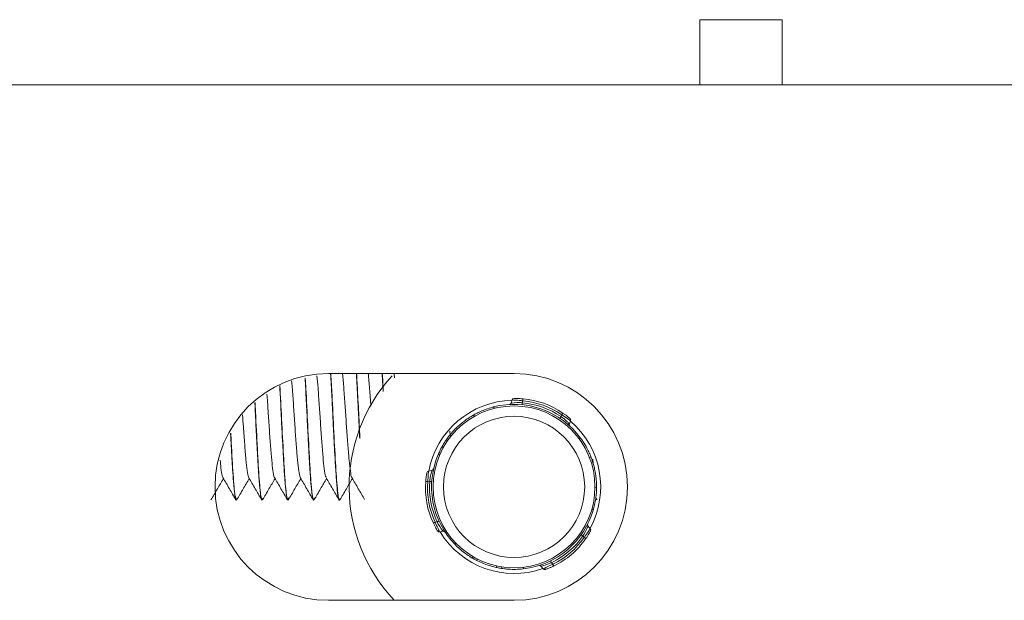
# Model space of a CAD drawing. Header units: millimetres. Extents: x -480 to 1549, y -2911 to -293.
# Tile 39 of 106: x 761 to 809, y -2129 to -2100. Entities that reach past the tile are written whole.
import ezdxf

# ---------------------------------------------------------------- set-up
doc = ezdxf.new("R2010")
doc.units = ezdxf.units.MM

msp = doc.modelspace()

# ---------------------------------------------------------------- linework, layer by layer
at = {"color": 7, "linetype": 'Continuous', "lineweight": 15}
for p, q in [((793.842, -2103.541), (793.842, -2100.39)), ((793.842, -2100.39), (797.842, -2100.39)), ((797.842, -2103.541), (797.842, -2100.39)), ((907.842, -2103.541), (757.842, -2103.541)), ((784.842, -2117.541), (775.842, -2117.541)), ((779.043, -2117.754), (779.024, -2117.541)), ((784.753, -2118.824), (784.698, -2118.978)), ((785.236, -2118.96), (785.267, -2118.872)), ((782.868, -2119.562), (782.919, -2119.621)), ((787.119, -2119.632), (787.064, -2119.715)), ((787.119, -2119.632), (787.151, -2119.544)), ((787.524, -2119.986), (787.579, -2119.832)), ((781.725, -2120.533), (781.776, -2120.593)), ((781.747, -2120.531), (781.733, -2120.342)), ((788.572, -2121.596), (788.495, -2121.61)), ((788.664, -2121.692), (788.677, -2121.907)), ((780.855, -2122.246), (780.694, -2122.275)), ((780.75, -2122.773), (780.659, -2122.79)), ((788.842, -2123.071), (788.765, -2123.085)), ((771.371, -2123.689), (771.381, -2123.689)), ((772.621, -2123.689), (772.631, -2123.689)), ((773.871, -2123.689), (773.881, -2123.689)), ((775.121, -2123.689), (775.131, -2123.689)), ((776.371, -2123.689), (776.381, -2123.689)), ((788.803, -2123.585), (788.853, -2123.672)), ((788.853, -2123.63), (788.871, -2123.656)), ((781.111, -2124.74), (781.019, -2124.757)), ((781.234, -2125.226), (781.395, -2125.196)), ((788.098, -2125.364), (788.179, -2125.422)), ((788.538, -2125.073), (788.432, -2124.948)), ((788.179, -2125.422), (788.24, -2125.494)), ((782.815, -2126.49), (782.842, -2126.416)), ((783.038, -2126.611), (783.064, -2126.538)), ((786.655, -2126.718), (786.716, -2126.789)), ((784.005, -2126.874), (783.979, -2126.947)), ((784.228, -2126.994), (784.254, -2126.92)), ((786.146, -2126.891), (786.252, -2127.016)), ((775.842, -2128.541), (784.842, -2128.541))]:
    msp.add_line(p, q, dxfattribs=at)
at = {"color": 8, "linetype": 'Continuous', "lineweight": 15}
for p, q in [((783.845, -2119.167), (783.9, -2119.232)), ((788.065, -2120.672), (787.981, -2120.687)), ((781.179, -2121.434), (781.234, -2121.499)), ((788.695, -2124.115), (788.611, -2124.13)), ((781.985, -2125.841), (782.014, -2125.76)), ((785.282, -2127.017), (785.31, -2126.936))]:
    msp.add_line(p, q, dxfattribs=at)
at = {"color": 8, "linetype": 'Continuous', "lineweight": 15, "flags": 128}
for points in [[(784.704, -2118.981), (784.701, -2118.981), (784.747, -2118.975), (784.841, -2118.966), (784.98, -2118.958), (785.154, -2118.957), (785.235, -2118.96), (785.236, -2118.96), (785.236, -2118.96)], [(787.573, -2119.83), (787.573, -2119.83), (787.533, -2119.801), (787.456, -2119.745), (787.342, -2119.667), (787.2, -2119.574), (787.151, -2119.544), (787.151, -2119.544), (787.151, -2119.544)], [(780.695, -2122.281), (780.695, -2122.281), (780.69, -2122.33), (780.68, -2122.425), (780.669, -2122.563), (780.66, -2122.732), (780.659, -2122.79), (780.659, -2122.79), (780.659, -2122.79)], [(781.394, -2125.19), (781.396, -2125.193), (781.368, -2125.156), (781.313, -2125.079), (781.237, -2124.962), (781.149, -2124.813), (781.111, -2124.74), (781.111, -2124.74), (781.111, -2124.74)], [(788.427, -2124.952), (788.428, -2124.949), (788.41, -2124.992), (788.371, -2125.077), (788.308, -2125.202), (788.223, -2125.353), (788.179, -2125.422), (788.179, -2125.422), (788.179, -2125.422)], [(786.257, -2127.012), (786.257, -2127.012), (786.302, -2126.992), (786.389, -2126.953), (786.514, -2126.893), (786.664, -2126.817), (786.716, -2126.789), (786.716, -2126.789), (786.716, -2126.789)]]:
    msp.add_lwpolyline(points, dxfattribs=at)
at = {"color": 7, "linetype": 'Continuous', "lineweight": 15, "flags": 128}
for points in [[(785.226, -2119.059), (785.226, -2119.057), (785.227, -2119.052), (785.228, -2119.043), (785.229, -2119.03), (785.23, -2119.015), (785.232, -2118.998), (785.234, -2118.979), (785.236, -2118.96)], [(785.267, -2118.872), (785.269, -2118.852), (785.27, -2118.834), (785.272, -2118.816), (785.273, -2118.801), (785.274, -2118.789), (785.275, -2118.78), (785.275, -2118.774), (785.275, -2118.772)], [(787.151, -2119.544), (787.162, -2119.528), (787.172, -2119.512), (787.182, -2119.498), (787.191, -2119.485), (787.198, -2119.475), (787.203, -2119.467), (787.206, -2119.463), (787.207, -2119.461)], [(780.659, -2122.79), (780.639, -2122.788), (780.62, -2122.787), (780.603, -2122.785), (780.588, -2122.784), (780.576, -2122.783), (780.566, -2122.783), (780.561, -2122.782), (780.559, -2122.782)], [(780.85, -2122.779), (780.848, -2122.779), (780.843, -2122.779), (780.833, -2122.778), (780.821, -2122.778), (780.806, -2122.777), (780.789, -2122.775), (780.77, -2122.774), (780.75, -2122.773)], [(781.019, -2124.757), (781.001, -2124.765), (780.984, -2124.773), (780.968, -2124.781), (780.955, -2124.787), (780.943, -2124.793), (780.935, -2124.796), (780.93, -2124.799), (780.928, -2124.8)], [(781.202, -2124.699), (781.2, -2124.7), (781.195, -2124.702), (781.186, -2124.706), (781.175, -2124.711), (781.161, -2124.717), (781.145, -2124.724), (781.128, -2124.732), (781.111, -2124.74)], [(788.24, -2125.494), (788.256, -2125.505), (788.271, -2125.515), (788.285, -2125.525), (788.298, -2125.534), (788.308, -2125.541), (788.316, -2125.546), (788.32, -2125.55), (788.322, -2125.551)], [(783.979, -2126.947), (783.48, -2126.802), (783.038, -2126.611)], [(786.611, -2126.628), (786.612, -2126.63), (786.614, -2126.635), (786.619, -2126.643), (786.624, -2126.654), (786.631, -2126.668), (786.638, -2126.684), (786.647, -2126.7), (786.655, -2126.718)], [(786.716, -2126.789), (786.724, -2126.807), (786.732, -2126.824), (786.74, -2126.839), (786.746, -2126.853), (786.752, -2126.864), (786.756, -2126.872), (786.758, -2126.878), (786.759, -2126.879)]]:
    msp.add_lwpolyline(points, dxfattribs=at)
at = {"color": 7, "linetype": 'Continuous', "lineweight": 15}
for radius in [3.923, 3.423]:
    msp.add_circle((784.842, -2123.041), radius, dxfattribs=at)
for centre, radius, start, end in [((775.842, -2123.041), 5.5, 90, 270), ((784.842, -2123.041), 8, 137.6764, 223.4325), ((784.842, -2123.041), 5.5, 270, 90), ((784.842, -2123.041), 4.2, 91.2949, 169.4469), ((784.842, -2123.041), 4, 36.3154, 104.4264), ((784.847, -2118.859), 0.1, 91.3287, 159.7007), ((784.842, -2123.041), 4.1, 56.2539, 84.4879), ((784.942, -2122.758), 3.9, 55.5137, 85.2281), ((784.942, -2122.758), 4, 55.5137, 85.2281), ((787.484, -2119.8), 0.1, 342.2612, 49.4131), ((784.842, -2123.041), 4.2, 331.2949, 49.4469), ((784.842, -2123.041), 4, 156.3154, 224.4264), ((780.714, -2122.373), 0.1, 102.2612, 169.413), ((780.84, -2122.147), 0.1, 279.2133, 347.3988), ((784.547, -2123.095), 4, 175.5137, 205.2281), ((784.547, -2123.095), 3.9, 175.5137, 205.2281), ((784.842, -2123.041), 4.1, 176.2539, 204.4879), ((784.842, -2123.041), 4, 276.3154, 344.4264), ((788.506, -2124.881), 0.1, 153.3364, 222.0399), ((781.218, -2125.127), 0.1, 211.3287, 279.7007), ((784.842, -2123.041), 4.2, 211.2949, 289.4469), ((788.46, -2125.136), 0.1, 331.3287, 39.7007), ((784.842, -2123.041), 4.1, 296.2539, 324.4879), ((785.036, -2123.269), 3.9, 295.5137, 325.2281), ((785.036, -2123.269), 4, 295.5137, 325.2281), ((786.327, -2126.949), 0.1, 222.2612, 289.413)]:
    msp.add_arc(centre, radius, start, end, dxfattribs=at)
for points, knots in [([(775.728, -2122.562), (775.718, -2122.552), (775.689, -2122.521), (775.636, -2122.187), (775.579, -2121.607), (775.518, -2120.84), (775.456, -2119.969), (775.399, -2119.076), (775.338, -2118.262), (775.302, -2117.845), (775.285, -2117.654)], [0, 0, 0, 0, 0.064533, 0.202185, 0.336852, 0.473671, 0.610599, 0.745195, 0.882836, 1, 1, 1, 1]), ([(775.946, -2117.573), (775.96, -2117.808), (775.992, -2118.341), (776.041, -2119.308), (776.095, -2120.465), (776.156, -2121.584), (776.216, -2122.564), (776.271, -2123.246), (776.325, -2123.645), (776.358, -2123.653), (776.371, -2123.657)], [0, 0, 0, 0, 0.097929, 0.222507, 0.339086, 0.503644, 0.630489, 0.766092, 0.903552, 1, 1, 1, 1]), ([(776.398, -2123.601), (776.39, -2123.635), (776.353, -2123.813), (776.283, -2123.313), (776.196, -2122.141), (776.102, -2120.427), (776.025, -2118.741), (775.975, -2117.906), (775.955, -2117.576)], [0, 0, 0, 0, 0.050083, 0.255356, 0.458457, 0.664655, 0.867648, 1, 1, 1, 1]), ([(776.978, -2122.573), (776.974, -2122.573), (776.95, -2122.57), (776.903, -2122.305), (776.844, -2121.789), (776.785, -2121.059), (776.722, -2120.214), (776.665, -2119.312), (776.603, -2118.461), (776.555, -2117.842), (776.529, -2117.602), (776.522, -2117.541)], [0, 0, 0, 0, 0.025803, 0.159736, 0.291803, 0.423943, 0.557857, 0.688774, 0.822382, 0.955239, 1, 1, 1, 1]), ([(777.195, -2117.541), (777.196, -2117.557), (777.219, -2117.912), (777.261, -2118.703), (777.312, -2119.775), (777.344, -2120.396), (777.359, -2120.699)], [0, 0, 0, 0, 0.019436, 0.423283, 0.718027, 1, 1, 1, 1]), ([(777.368, -2120.67), (777.354, -2120.387), (777.316, -2119.667), (777.263, -2118.534), (777.222, -2117.843), (777.204, -2117.541)], [0, 0, 0, 0, 0.266686, 0.678515, 1, 1, 1, 1]), ([(777.899, -2119.121), (777.89, -2118.978), (777.86, -2118.541), (777.815, -2117.975), (777.784, -2117.659), (777.772, -2117.541)], [0, 0, 0, 0, 0.233128, 0.712052, 1, 1, 1, 1]), ([(778.444, -2117.541), (778.455, -2117.712), (778.471, -2117.979), (778.488, -2118.296), (778.494, -2118.41)], [0, 0, 0, 0, 0.638933, 1, 1, 1, 1]), ([(778.502, -2118.4), (778.494, -2118.238), (778.478, -2117.915), (778.462, -2117.665), (778.454, -2117.541)], [0, 0, 0, 0, 0.503849, 1, 1, 1, 1]), ([(773.478, -2118.126), (773.484, -2118.23), (773.51, -2118.673), (773.552, -2119.551), (773.61, -2120.743), (773.67, -2121.828), (773.728, -2122.748), (773.786, -2123.376), (773.836, -2123.685), (773.863, -2123.665), (773.871, -2123.659)], [0, 0, 0, 0, 0.045075, 0.192844, 0.324022, 0.500262, 0.632119, 0.781251, 0.939143, 1, 1, 1, 1]), ([(773.897, -2123.579), (773.879, -2123.618), (773.832, -2123.721), (773.75, -2122.965), (773.663, -2121.562), (773.573, -2119.772), (773.515, -2118.654), (773.488, -2118.12)], [0, 0, 0, 0, 0.133049, 0.355865, 0.575485, 0.79706, 1, 1, 1, 1]), ([(774.478, -2122.571), (774.463, -2122.54), (774.428, -2122.468), (774.37, -2122.051), (774.313, -2121.413), (774.25, -2120.612), (774.191, -2119.723), (774.132, -2118.845), (774.085, -2118.212), (774.061, -2117.95), (774.056, -2117.903)], [0, 0, 0, 0, 0.108205, 0.252542, 0.393871, 0.538409, 0.681249, 0.823679, 0.968329, 1, 1, 1, 1]), ([(774.708, -2117.771), (774.709, -2117.774), (774.727, -2118.077), (774.769, -2118.864), (774.822, -2119.988), (774.883, -2121.169), (774.943, -2122.203), (775.003, -2123.076), (775.054, -2123.51), (775.093, -2123.649), (775.11, -2123.704), (775.119, -2123.679), (775.121, -2123.673)], [0, 0, 0, 0, 0.001194, 0.139461, 0.281834, 0.411343, 0.572304, 0.706487, 0.874161, 0.931322, 0.984893, 1, 1, 1, 1]), ([(775.148, -2123.577), (775.135, -2123.621), (775.093, -2123.771), (775.016, -2123.154), (774.93, -2121.852), (774.836, -2120.097), (774.767, -2118.586), (774.727, -2117.935), (774.716, -2117.769)], [0, 0, 0, 0, 0.088828, 0.30022, 0.508372, 0.719652, 0.928477, 1, 1, 1, 1]), ([(773.228, -2122.593), (773.227, -2122.593), (773.208, -2122.602), (773.165, -2122.372), (773.105, -2121.906), (773.047, -2121.205), (772.983, -2120.375), (772.926, -2119.489), (772.883, -2118.853), (772.861, -2118.575), (772.859, -2118.551)], [0, 0, 0, 0, 0.000851, 0.165899, 0.330044, 0.492351, 0.657957, 0.820081, 0.984461, 1, 1, 1, 1]), ([(772.272, -2118.953), (772.275, -2119.004), (772.297, -2119.412), (772.319, -2119.921), (772.346, -2120.446), (772.367, -2120.861), (772.401, -2121.493), (772.452, -2122.345), (772.506, -2123.106), (772.568, -2123.608), (772.604, -2123.657), (772.621, -2123.681)], [0, 0, 0, 0, 0.0228304, 0.1838606, 0.208776, 0.2507276, 0.3654523, 0.4951239, 0.6798247, 0.8513166, 1, 1, 1, 1]), ([(772.646, -2123.609), (772.623, -2123.625), (772.571, -2123.662), (772.485, -2122.752), (772.395, -2121.257), (772.328, -2119.825), (772.289, -2119.102), (772.281, -2118.947)], [0, 0, 0, 0, 0.192881, 0.440932, 0.687115, 0.933056, 1, 1, 1, 1]), ([(782.868, -2119.562), (782.873, -2119.559), (782.885, -2119.552), (782.996, -2119.491), (783.2, -2119.39), (783.477, -2119.276), (783.705, -2119.203), (783.83, -2119.171), (783.845, -2119.167)], [0, 0, 0, 0, 0.147078, 0.351352, 0.5552972, 0.760038, 0.9713753, 1, 1, 1, 1]), ([(784.697, -2118.979), (784.696, -2118.982), (784.694, -2118.993), (784.682, -2119.01), (784.665, -2119.027), (784.648, -2119.037), (784.634, -2119.043), (784.623, -2119.046), (784.618, -2119.047), (784.616, -2119.047)], [0, 0, 0, 0, 0.074305, 0.324062, 0.534246, 0.710596, 0.852891, 0.958879, 1, 1, 1, 1]), ([(784.85, -2118.759), (784.849, -2118.759), (784.846, -2118.759), (784.897, -2118.758), (784.994, -2118.758), (785.127, -2118.761), (785.226, -2118.769), (785.275, -2118.772)], [0, 0, 0, 0, 0.106149, 0.319796, 0.544694, 0.771765, 1, 1, 1, 1]), ([(771.978, -2122.568), (771.972, -2122.565), (771.947, -2122.555), (771.898, -2122.27), (771.84, -2121.733), (771.78, -2120.991), (771.724, -2120.231), (771.692, -2119.739), (771.679, -2119.546)], [0, 0, 0, 0, 0.057051, 0.261317, 0.462021, 0.664009, 0.867905, 1, 1, 1, 1]), ([(781.725, -2120.533), (781.727, -2120.531), (781.733, -2120.524), (781.788, -2120.456), (781.897, -2120.331), (782.052, -2120.171), (782.238, -2120), (782.435, -2119.843), (782.619, -2119.713), (782.767, -2119.62), (782.855, -2119.569), (782.864, -2119.564), (782.868, -2119.562)], [0, 0, 0, 0, 0.067537, 0.172847, 0.279379, 0.387324, 0.494684, 0.600406, 0.705953, 0.813029, 0.921036, 1, 1, 1, 1]), ([(787.207, -2119.461), (787.221, -2119.47), (787.274, -2119.507), (787.362, -2119.572), (787.454, -2119.645), (787.517, -2119.696), (787.549, -2119.724), (787.546, -2119.721), (787.545, -2119.72)], [0, 0, 0, 0, 0.074536, 0.299567, 0.512426, 0.712646, 0.906624, 1, 1, 1, 1]), ([(787.544, -2120.091), (787.542, -2120.088), (787.536, -2120.082), (787.525, -2120.065), (787.516, -2120.038), (787.516, -2120.009), (787.522, -2119.993), (787.525, -2119.987)], [0, 0, 0, 0, 0.084254, 0.233609, 0.54105, 0.824548, 1, 1, 1, 1]), ([(771.097, -2120.455), (771.107, -2120.654), (771.139, -2121.29), (771.186, -2122.093), (771.24, -2122.9), (771.294, -2123.439), (771.341, -2123.703), (771.366, -2123.668), (771.371, -2123.66)], [0, 0, 0, 0, 0.109333, 0.349342, 0.501177, 0.722247, 0.93766, 1, 1, 1, 1]), ([(771.381, -2123.623), (771.357, -2123.6), (771.304, -2123.548), (771.22, -2122.512), (771.151, -2121.341), (771.114, -2120.587), (771.106, -2120.441)], [0, 0, 0, 0, 0.260321, 0.589558, 0.920208, 1, 1, 1, 1]), ([(781.179, -2121.434), (781.231, -2121.323), (781.336, -2121.1), (781.508, -2120.825), (781.644, -2120.635), (781.716, -2120.545), (781.723, -2120.537), (781.725, -2120.533)], [0, 0, 0, 0, 0.227115, 0.454907, 0.667257, 0.872131, 1, 1, 1, 1]), ([(788.065, -2120.672), (788.105, -2120.728), (788.223, -2120.894), (788.378, -2121.162), (788.496, -2121.41), (788.561, -2121.567), (788.568, -2121.586), (788.572, -2121.596)], [0, 0, 0, 0, 0.128831, 0.376932, 0.5957, 0.802065, 1, 1, 1, 1]), ([(770.728, -2122.563), (770.717, -2122.547), (770.686, -2122.503), (770.639, -2122.213), (770.607, -2121.871), (770.595, -2121.741)], [0, 0, 0, 0, 0.256346, 0.716845, 1, 1, 1, 1]), ([(788.572, -2121.596), (788.573, -2121.599), (788.576, -2121.607), (788.607, -2121.688), (788.661, -2121.846), (788.722, -2122.06), (788.776, -2122.306), (788.815, -2122.555), (788.835, -2122.78), (788.842, -2122.955), (788.842, -2123.056), (788.842, -2123.067), (788.842, -2123.071)], [0, 0, 0, 0, 0.067537, 0.172848, 0.27938, 0.387326, 0.494683, 0.600406, 0.705955, 0.813029, 0.921035, 1, 1, 1, 1]), ([(780.559, -2122.782), (780.56, -2122.766), (780.566, -2122.701), (780.578, -2122.593), (780.594, -2122.476), (780.608, -2122.397), (780.616, -2122.355), (780.615, -2122.359), (780.615, -2122.36)], [0, 0, 0, 0, 0.074543, 0.299571, 0.512433, 0.712644, 0.906624, 1, 1, 1, 1]), ([(770.146, -2123.677), (770.25, -2123.497), (770.452, -2123.149), (770.654, -2122.802), (770.751, -2122.634)], [0, 0, 0, 0, 0.517511, 1, 1, 1, 1]), ([(770.728, -2122.594), (770.832, -2122.773), (771.041, -2123.133), (771.249, -2123.492), (771.353, -2123.672)], [0, 0, 0, 0, 0.499767, 1, 1, 1, 1]), ([(771.396, -2123.677), (771.5, -2123.497), (771.702, -2123.149), (771.904, -2122.802), (772.001, -2122.634)], [0, 0, 0, 0, 0.517513, 1, 1, 1, 1]), ([(771.978, -2122.594), (772.082, -2122.773), (772.291, -2123.133), (772.499, -2123.492), (772.603, -2123.672)], [0, 0, 0, 0, 0.499767, 1, 1, 1, 1]), ([(772.646, -2123.677), (772.75, -2123.497), (772.952, -2123.149), (773.154, -2122.802), (773.251, -2122.634)], [0, 0, 0, 0, 0.517513, 1, 1, 1, 1]), ([(773.228, -2122.594), (773.332, -2122.773), (773.541, -2123.133), (773.749, -2123.492), (773.853, -2123.672)], [0, 0, 0, 0, 0.499766, 1, 1, 1, 1]), ([(773.896, -2123.677), (774, -2123.497), (774.202, -2123.149), (774.404, -2122.802), (774.501, -2122.634)], [0, 0, 0, 0, 0.517513, 1, 1, 1, 1]), ([(774.478, -2122.594), (774.582, -2122.773), (774.791, -2123.133), (774.999, -2123.492), (775.103, -2123.672)], [0, 0, 0, 0, 0.4997688, 1, 1, 1, 1]), ([(775.146, -2123.677), (775.25, -2123.497), (775.452, -2123.149), (775.654, -2122.802), (775.751, -2122.634)], [0, 0, 0, 0, 0.517513, 1, 1, 1, 1]), ([(775.728, -2122.594), (775.832, -2122.773), (776.041, -2123.133), (776.249, -2123.492), (776.353, -2123.672)], [0, 0, 0, 0, 0.4997688, 1, 1, 1, 1]), ([(776.396, -2123.677), (776.5, -2123.497), (776.702, -2123.149), (776.904, -2122.802), (777.001, -2122.634)], [0, 0, 0, 0, 0.517513, 1, 1, 1, 1]), ([(776.978, -2122.594), (777.082, -2122.773), (777.287, -2123.127), (777.493, -2123.481), (777.594, -2123.656)], [0, 0, 0, 0, 0.5074596, 1, 1, 1, 1]), ([(788.842, -2123.071), (788.842, -2123.082), (788.842, -2123.104), (788.837, -2123.273), (788.816, -2123.521), (788.771, -2123.817), (788.719, -2124.02), (788.695, -2124.115)], [0, 0, 0, 0, 0.204181, 0.408371, 0.612326, 0.818132, 1, 1, 1, 1]), ([(781.13, -2125.174), (781.13, -2125.175), (781.132, -2125.178), (781.105, -2125.134), (781.056, -2125.05), (780.993, -2124.933), (780.95, -2124.844), (780.928, -2124.8)], [0, 0, 0, 0, 0.106148, 0.319805, 0.5447, 0.771752, 1, 1, 1, 1]), ([(781.396, -2125.197), (781.399, -2125.196), (781.41, -2125.193), (781.431, -2125.194), (781.454, -2125.201), (781.471, -2125.21), (781.484, -2125.22), (781.491, -2125.227), (781.495, -2125.232), (781.495, -2125.233)], [0, 0, 0, 0, 0.0742928, 0.3239788, 0.5341305, 0.7105045, 0.8528034, 0.9588257, 1, 1, 1, 1]), ([(788.545, -2125.189), (788.546, -2125.188), (788.547, -2125.185), (788.523, -2125.23), (788.474, -2125.314), (788.405, -2125.428), (788.35, -2125.51), (788.322, -2125.551)], [0, 0, 0, 0, 0.106148, 0.319799, 0.544697, 0.771764, 1, 1, 1, 1]), ([(782.815, -2126.49), (782.806, -2126.484), (782.787, -2126.473), (782.643, -2126.385), (782.438, -2126.242), (782.205, -2126.056), (782.055, -2125.909), (781.985, -2125.841)], [0, 0, 0, 0, 0.2041825, 0.4083725, 0.6123257, 0.8181294, 1, 1, 1, 1]), ([(783.038, -2126.611), (783.031, -2126.607), (782.968, -2126.576), (782.873, -2126.524), (782.82, -2126.492), (782.816, -2126.49), (782.815, -2126.49)], [0, 0, 0, 0, 0.0502618, 0.4520617, 0.8544929, 1, 1, 1, 1]), ([(784.228, -2126.994), (784.22, -2126.992), (784.203, -2126.99), (784.098, -2126.972), (784.01, -2126.953), (783.979, -2126.947)], [0, 0, 0, 0, 0.395908, 0.791691, 1, 1, 1, 1]), ([(785.282, -2127.017), (785.159, -2127.027), (784.914, -2127.047), (784.59, -2127.036), (784.357, -2127.013), (784.244, -2126.996), (784.233, -2126.994), (784.228, -2126.994)], [0, 0, 0, 0, 0.227114, 0.454909, 0.667257, 0.87213, 1, 1, 1, 1]), ([(786.046, -2126.856), (786.049, -2126.855), (786.057, -2126.853), (786.077, -2126.853), (786.105, -2126.858), (786.131, -2126.873), (786.141, -2126.886), (786.145, -2126.892)], [0, 0, 0, 0, 0.084307, 0.233609, 0.540997, 0.824485, 1, 1, 1, 1]), ([(786.759, -2126.879), (786.744, -2126.886), (786.686, -2126.914), (786.586, -2126.958), (786.477, -2127.001), (786.401, -2127.03), (786.361, -2127.044), (786.365, -2127.042), (786.366, -2127.042)], [0, 0, 0, 0, 0.074547, 0.299583, 0.51246, 0.712679, 0.906666, 1, 1, 1, 1])]:
    msp.add_open_spline(points, degree=3, knots=knots, dxfattribs=at)
at = {"color": 8, "linetype": 'Continuous', "lineweight": 15}
for points, knots in [([(785.267, -2118.872), (785.267, -2118.872), (785.21, -2118.855), (785.088, -2118.854), (784.931, -2118.835), (784.815, -2118.829), (784.755, -2118.826), (784.758, -2118.826), (784.759, -2118.826)], [0, 0, 0, 0, 0.0000683, 0.2245488, 0.4492033, 0.6745312, 0.8916332, 1, 1, 1, 1]), ([(787.119, -2119.632), (787.119, -2119.632), (787.158, -2119.67), (787.258, -2119.732), (787.376, -2119.844), (787.469, -2119.932), (787.519, -2119.985), (787.518, -2119.984), (787.518, -2119.984)], [0, 0, 0, 0, 0.0000779, 0.2022333, 0.4271739, 0.6542035, 0.8716698, 1, 1, 1, 1]), ([(780.75, -2122.773), (780.75, -2122.773), (780.757, -2122.719), (780.772, -2122.604), (780.805, -2122.445), (780.836, -2122.32), (780.857, -2122.25), (780.857, -2122.251), (780.856, -2122.252)], [0, 0, 0, 0, 0.000074, 0.202243, 0.427171, 0.654206, 0.87167, 1, 1, 1, 1]), ([(781.019, -2124.757), (781.019, -2124.757), (781.039, -2124.813), (781.089, -2124.922), (781.156, -2125.066), (781.207, -2125.17), (781.235, -2125.224), (781.233, -2125.221), (781.233, -2125.22)], [0, 0, 0, 0, 0.00008, 0.224543, 0.449207, 0.674533, 0.891633, 1, 1, 1, 1]), ([(788.24, -2125.494), (788.24, -2125.494), (788.271, -2125.443), (788.35, -2125.352), (788.438, -2125.22), (788.503, -2125.124), (788.535, -2125.073), (788.534, -2125.076), (788.533, -2125.077)], [0, 0, 0, 0, 0.000089, 0.224557, 0.449215, 0.674535, 0.891635, 1, 1, 1, 1]), ([(786.655, -2126.718), (786.655, -2126.718), (786.603, -2126.733), (786.499, -2126.787), (786.344, -2126.834), (786.22, -2126.87), (786.15, -2126.887), (786.15, -2126.887), (786.151, -2126.887)], [0, 0, 0, 0, 0.000067, 0.202227, 0.427166, 0.654201, 0.871669, 1, 1, 1, 1])]:
    msp.add_open_spline(points, degree=3, knots=knots, dxfattribs=at)

doc.saveas('drawing.dxf')
